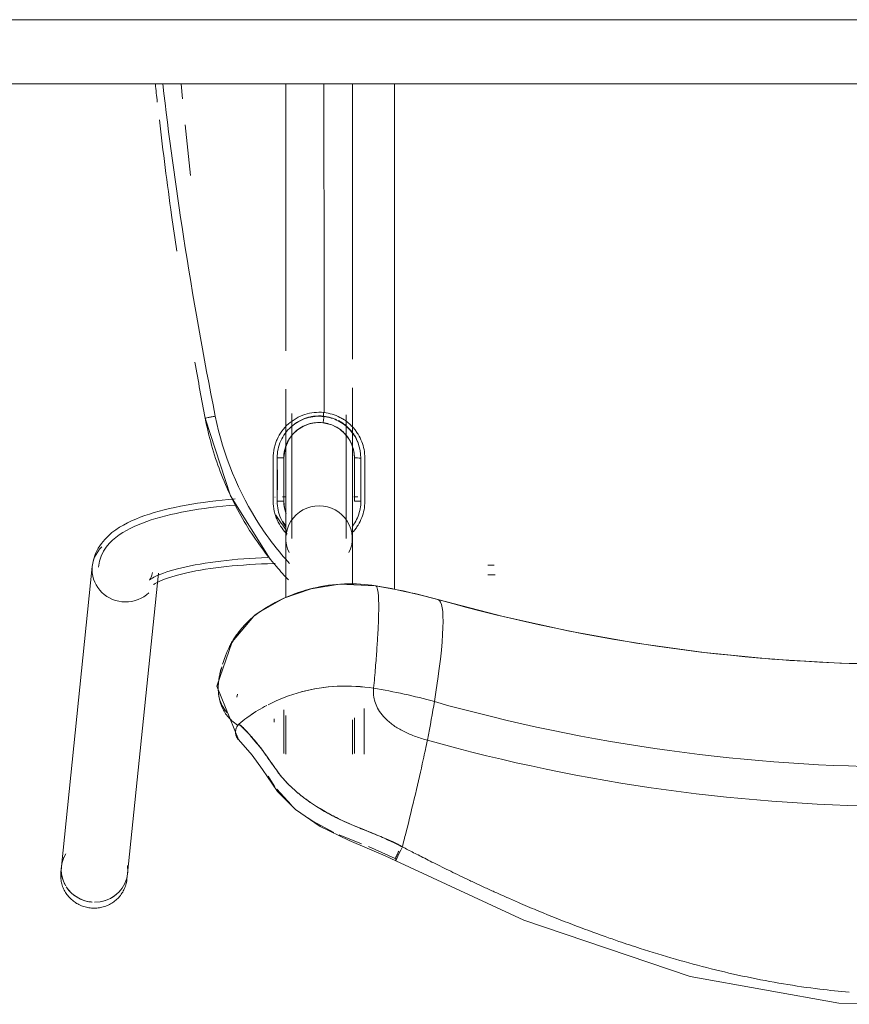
# Model space of a CAD drawing. Header units: metres. Extents: x 2.9 to 42.3, y -72.9 to -49.3.
# Tile 17 of 256: x 7.457 to 7.716, y -70.523 to -70.217. Entities that reach past the tile are written whole.
import ezdxf

# ---------------------------------------------------------------- set-up
doc = ezdxf.new("R2010")
doc.units = ezdxf.units.M
doc.layers.add('A-GENM', color=7, linetype='Continuous', lineweight=18)
doc.layers.add('I-FURN', color=7, linetype='Continuous', lineweight=18)

# ---------------------------------------------------------------- blocks, each defined once
blk = doc.blocks.new('FDE_CJU03_ConjuntoUsoMúltiplo_1mesa4cadeiras - CJU03_ConjuntoUsoMúltiplo_01mesa04cadeiras-5394098-2PAV')
at = {"layer": 'I-FURN', "color": 253, "true_color": 0xaaaaaa}
for p, q in [((0.54569, 0.13099), (0.54942, 0.13933)), ((0.55015, 0.1395), (0.55004, 0.13957)), ((0.51692, 0.12965), (0.50269, 0.12965)), ((0.54208, 0.12192), (0.54484, 0.12882)), ((0.394, 0.126), (0.30833, 0.126)), ((0.42471, 0.12665), (0.43821, 0.12665)), ((0.43821, 0.12665), (0.43283, 0.12665)), ((0.43689, 0.12775), (0.43689, 0.12647)), ((0.46418, 0.126), (0.44977, 0.126)), ((0.51671, 0.12665), (0.50559, 0.12665)), ((0.51692, 0.126), (0.50627, 0.126)), ((0.41172, 0.11702), (0.41065, 0.11702)), ((0.30833, 0.1053), (0.39144, 0.1053)), ((0.43821, 0.10465), (0.43174, 0.10465)), ((0.43689, 0.1043), (0.43689, 0.1053)), ((0.43689, 0.1053), (0.44196, 0.1053)), ((0.44512, 0.1053), (0.44702, 0.1053)), ((0.44977, 0.1053), (0.46818, 0.1053)), ((0.50312, 0.10465), (0.51671, 0.10465)), ((0.50487, 0.1053), (0.51692, 0.1053)), ((0.52783, 0.10245), (0.53273, 0.10694)), ((0.43691, 0.10189), (0.43691, 0.10193)), ((0.43881, 0.10192), (0.43881, 0.10193)), ((0.50597, 0.10165), (0.50696, 0.10165)), ((0.52375, 0.09982), (0.52707, 0.10191)), ((0.47274, 0.09698), (0.47353, 0.09593)), ((0.49824, 0.0902), (0.49922, 0.09008)), ((0.33687, 0.07562), (0.32106, 0.07399)), ((0.31301, 0.07316), (0.30833, 0.07268)), ((0.55405, 0.056), (0.46061, 0.06561)), ((0.55582, 0.05582), (0.55405, 0.056)), ((0.45849, 0.04502), (0.55193, 0.03541)), ((0.55193, 0.03541), (0.5537, 0.03523))]:
    blk.add_line(p, q, dxfattribs=at)
at = {"layer": 'I-FURN', "color": 253, "true_color": 0xaaaaaa, "flags": 128}
for points in [[(0.55015, 0.1395), (0.5686, 0.17938), (0.58611, 0.23115), (0.59447, 0.27749), (0.59479, 0.31702), (0.58887, 0.35587), (0.57619, 0.39921), (0.55586, 0.44733), (0.55203, 0.45507), (0.55018, 0.45878)], [(0.46881, 0.44567), (0.47414, 0.42517), (0.47866, 0.40447), (0.48237, 0.3836), (0.48527, 0.36258), (0.48734, 0.34147), (0.48858, 0.32028), (0.48899, 0.29906), (0.48857, 0.27784), (0.48732, 0.25665), (0.48525, 0.23553), (0.48235, 0.21452), (0.47863, 0.19365), (0.4741, 0.17295), (0.46881, 0.15263)], [(0.45809, 0.1682), (0.45809, 0.16838), (0.45809, 0.1686), (0.45809, 0.16885), (0.45809, 0.16914), (0.45809, 0.16946), (0.45809, 0.16981), (0.45809, 0.1702)], [(0.46109, 0.17047), (0.46109, 0.17006), (0.46109, 0.16969), (0.46109, 0.16934), (0.46109, 0.16903), (0.46109, 0.16876), (0.46109, 0.16852), (0.46109, 0.16831), (0.46109, 0.1682)], [(0.46881, 0.15263), (0.4671, 0.14607), (0.46566, 0.13945), (0.46454, 0.13324)], [(0.54581, 0.14157), (0.54678, 0.14109), (0.54777, 0.14061), (0.54868, 0.14016), (0.54943, 0.13981), (0.54994, 0.13958), (0.55015, 0.1395), (0.55015, 0.1395)], [(0.30833, 0.13915), (0.33902, 0.13915), (0.37469, 0.13915), (0.41039, 0.13915), (0.4461, 0.13915), (0.46567, 0.13915)], [(0.51238, 0.09051), (0.51721, 0.0948), (0.52172, 0.09801), (0.52857, 0.1027), (0.53414, 0.10827), (0.53945, 0.11594), (0.54383, 0.12501), (0.54856, 0.13619), (0.55015, 0.1395)], [(0.54942, 0.13933), (0.54947, 0.13944), (0.54953, 0.13956)], [(0.4728, 0.0969), (0.46839, 0.10467), (0.46543, 0.11313), (0.46403, 0.12198), (0.46455, 0.13325)], [(0.44977, 0.126), (0.44931, 0.126), (0.44878, 0.126), (0.44817, 0.126), (0.44749, 0.126), (0.44673, 0.126), (0.44589, 0.126), (0.44499, 0.126), (0.44401, 0.126), (0.44297, 0.126), (0.44186, 0.126), (0.44068, 0.126), (0.43944, 0.126), (0.43814, 0.126), (0.43677, 0.126), (0.43536, 0.126), (0.43388, 0.126), (0.43235, 0.126), (0.43077, 0.126), (0.42915, 0.126), (0.42748, 0.126), (0.42576, 0.126), (0.42401, 0.126), (0.42222, 0.126), (0.42039, 0.126), (0.41854, 0.126), (0.41665, 0.126), (0.41474, 0.126), (0.41281, 0.126), (0.41086, 0.126), (0.40889, 0.126), (0.40691, 0.126), (0.40492, 0.126), (0.40293, 0.126)], [(0.42471, 0.12665), (0.42265, 0.12645), (0.42062, 0.12586), (0.41874, 0.12489), (0.4171, 0.12359), (0.41582, 0.12213), (0.41443, 0.11958), (0.41377, 0.11686)], [(0.41129, 0.1241), (0.41324, 0.1241), (0.41517, 0.1241), (0.41707, 0.1241), (0.41895, 0.1241), (0.4208, 0.1241), (0.42262, 0.1241), (0.4244, 0.1241), (0.42614, 0.1241), (0.42785, 0.1241), (0.42951, 0.1241), (0.43113, 0.1241), (0.43269, 0.1241), (0.43421, 0.1241), (0.43567, 0.1241), (0.43708, 0.1241), (0.43843, 0.1241), (0.43972, 0.1241), (0.44095, 0.1241), (0.44211, 0.1241), (0.44321, 0.1241), (0.44424, 0.1241), (0.4452, 0.1241), (0.44608, 0.1241), (0.4469, 0.1241), (0.44764, 0.1241), (0.44831, 0.1241), (0.4489, 0.1241), (0.44942, 0.1241), (0.44977, 0.1241)], [(0.53678, 0.11216), (0.53776, 0.11367), (0.54133, 0.12024)], [(0.30833, 0.11715), (0.32732, 0.11717), (0.35506, 0.11718), (0.38282, 0.1172), (0.4106, 0.11722)], [(0.41377, 0.11686), (0.41374, 0.11478), (0.41411, 0.1127), (0.41487, 0.11074), (0.41598, 0.10895), (0.41742, 0.10741), (0.41904, 0.10622), (0.42183, 0.10504), (0.42471, 0.10465)], [(0.40337, 0.1053), (0.40536, 0.1053), (0.40735, 0.1053), (0.40933, 0.1053), (0.41129, 0.1053), (0.41324, 0.1053), (0.41517, 0.1053), (0.41707, 0.1053), (0.41895, 0.1053), (0.4208, 0.1053), (0.42262, 0.1053), (0.4244, 0.1053), (0.42614, 0.1053), (0.42785, 0.1053), (0.42951, 0.1053), (0.43113, 0.1053), (0.43269, 0.1053), (0.43421, 0.1053), (0.43567, 0.1053), (0.43708, 0.1053), (0.43843, 0.1053), (0.43972, 0.1053), (0.44095, 0.1053), (0.44211, 0.1053), (0.44321, 0.1053), (0.44424, 0.1053), (0.4452, 0.1053), (0.44608, 0.1053), (0.4469, 0.1053), (0.44764, 0.1053), (0.44831, 0.1053), (0.4489, 0.1053), (0.44942, 0.1053), (0.44977, 0.1053)], [(0.44977, 0.1072), (0.44931, 0.1072), (0.44878, 0.1072), (0.44817, 0.1072), (0.44749, 0.1072), (0.44673, 0.1072), (0.44589, 0.1072), (0.44499, 0.1072), (0.44401, 0.1072), (0.44297, 0.1072), (0.44186, 0.1072), (0.44068, 0.1072), (0.43944, 0.1072), (0.43814, 0.1072), (0.43677, 0.1072), (0.43536, 0.1072), (0.43388, 0.1072), (0.43235, 0.1072), (0.43077, 0.1072), (0.42915, 0.1072), (0.42748, 0.1072), (0.42576, 0.1072), (0.42401, 0.1072), (0.42222, 0.1072), (0.42039, 0.1072), (0.41854, 0.1072), (0.41665, 0.1072), (0.41474, 0.1072), (0.41281, 0.1072), (0.41086, 0.1072)], [(0.43821, 0.10465), (0.44028, 0.10485), (0.44204, 0.10537)], [(0.46416, 0.06408), (0.46411, 0.06414), (0.46398, 0.06433), (0.46379, 0.06464), (0.46356, 0.06506), (0.46329, 0.0656), (0.463, 0.06624), (0.46269, 0.06698), (0.46238, 0.06781), (0.46206, 0.06874), (0.46174, 0.06974), (0.46142, 0.07082), (0.4611, 0.07198), (0.46079, 0.07321), (0.46049, 0.07451), (0.4602, 0.07587), (0.45992, 0.07729), (0.45965, 0.07876), (0.4594, 0.08029), (0.45916, 0.08186), (0.45894, 0.08348), (0.45873, 0.08515), (0.45853, 0.08685), (0.45836, 0.08858), (0.4582, 0.09035), (0.45806, 0.09215), (0.45793, 0.09397), (0.45783, 0.09581), (0.45774, 0.09767), (0.45767, 0.09954), (0.45763, 0.10142), (0.45762, 0.10193)], [(0.41239, 0.08019), (0.43653, 0.08808), (0.45626, 0.10046)], [(0.46276, 0.0628), (0.46271, 0.06286), (0.46257, 0.06303), (0.46237, 0.06332), (0.46213, 0.06372), (0.46185, 0.06423), (0.46155, 0.06484), (0.46123, 0.06555), (0.4609, 0.06635), (0.46056, 0.06724), (0.46023, 0.06822), (0.45989, 0.06927), (0.45956, 0.0704), (0.45924, 0.0716), (0.45892, 0.07287), (0.45861, 0.07421), (0.45832, 0.0756), (0.45803, 0.07706), (0.45776, 0.07856), (0.4575, 0.08012), (0.45726, 0.08172), (0.45703, 0.08337), (0.45682, 0.08506), (0.45663, 0.08679), (0.45645, 0.08855), (0.45629, 0.09034), (0.45615, 0.09216), (0.45603, 0.094), (0.45592, 0.09586), (0.45584, 0.09774), (0.45577, 0.09964)], [(0.51237, 0.0905), (0.49582, 0.0838), (0.48193, 0.0886), (0.47403, 0.09533), (0.47352, 0.09594)], [(0.45849, 0.04502), (0.45643, 0.04539), (0.45453, 0.04604), (0.45284, 0.04688), (0.45136, 0.04786), (0.45008, 0.04891), (0.44897, 0.05002), (0.44799, 0.05115), (0.44712, 0.05232), (0.44633, 0.05351), (0.44561, 0.05473), (0.44495, 0.05598), (0.44434, 0.05727), (0.44376, 0.05859), (0.44322, 0.05996), (0.4427, 0.06136), (0.44222, 0.06281), (0.44175, 0.06431), (0.44132, 0.06585), (0.4409, 0.06743), (0.4405, 0.06906), (0.44013, 0.07073), (0.43978, 0.07244), (0.43944, 0.0742), (0.43913, 0.07599), (0.43884, 0.07782), (0.43856, 0.07969), (0.43831, 0.08159), (0.43808, 0.08352), (0.43786, 0.08548), (0.43767, 0.08746), (0.4375, 0.08947)], [(0.45869, 0.04691), (0.45691, 0.04723), (0.45527, 0.04779), (0.45379, 0.04853), (0.4525, 0.04938), (0.45136, 0.05032), (0.45036, 0.05131), (0.44947, 0.05234), (0.44867, 0.05341), (0.44795, 0.05451), (0.44727, 0.05565), (0.44665, 0.05683), (0.44606, 0.05806), (0.44551, 0.05932), (0.44499, 0.06063), (0.4445, 0.06199), (0.44402, 0.0634), (0.44358, 0.06485), (0.44315, 0.06635), (0.44274, 0.0679), (0.44235, 0.06949), (0.44199, 0.07113), (0.44164, 0.07281), (0.44131, 0.07454), (0.441, 0.0763), (0.44071, 0.07811), (0.44044, 0.07995), (0.44019, 0.08182), (0.43996, 0.08373), (0.43975, 0.08567), (0.43956, 0.08764), (0.43939, 0.08962)], [(0.46042, 0.06372), (0.46118, 0.06358), (0.46182, 0.06337), (0.46229, 0.06314), (0.46259, 0.06294), (0.46273, 0.06282), (0.46276, 0.0628)], [(0.5537, 0.03523), (0.55411, 0.0352), (0.55451, 0.03518), (0.55492, 0.03518), (0.55533, 0.0352), (0.55574, 0.03523), (0.55614, 0.03528), (0.55655, 0.03535), (0.55695, 0.03543), (0.55734, 0.03553), (0.55773, 0.03565), (0.55812, 0.03578), (0.5585, 0.03593), (0.55888, 0.03609), (0.55924, 0.03627), (0.5596, 0.03647), (0.55996, 0.03667), (0.5603, 0.0369), (0.56063, 0.03713), (0.56096, 0.03738), (0.56127, 0.03764), (0.56158, 0.03792), (0.56187, 0.0382), (0.56215, 0.0385), (0.56242, 0.03881), (0.56268, 0.03913), (0.56292, 0.03946), (0.56315, 0.03979), (0.56337, 0.04014), (0.56357, 0.0405), (0.56376, 0.04086), (0.56394, 0.04123), (0.5641, 0.04161), (0.56424, 0.04199), (0.56438, 0.04238), (0.56449, 0.04277), (0.56459, 0.04317), (0.56468, 0.04357), (0.56475, 0.04397), (0.5648, 0.04438), (0.56484, 0.04479), (0.56486, 0.0452), (0.56487, 0.04561), (0.56486, 0.04602), (0.56484, 0.04643), (0.56479, 0.04683), (0.56474, 0.04724), (0.56467, 0.04764), (0.56458, 0.04804), (0.56447, 0.04844), (0.56435, 0.04883), (0.56422, 0.04922), (0.56407, 0.0496), (0.56391, 0.04998), (0.56373, 0.05035), (0.56353, 0.05071), (0.56333, 0.05106), (0.56311, 0.0514), (0.56287, 0.05174), (0.56262, 0.05206), (0.56236, 0.05238), (0.56209, 0.05269), (0.56181, 0.05298), (0.56151, 0.05326), (0.5612, 0.05353), (0.56088, 0.05379), (0.56056, 0.05403), (0.56022, 0.05426), (0.55987, 0.05448), (0.55952, 0.05468), (0.55915, 0.05486), (0.55878, 0.05504), (0.55841, 0.05519), (0.55802, 0.05533), (0.55763, 0.05546), (0.55724, 0.05557), (0.55684, 0.05566), (0.55682, 0.05567)], [(0.55682, 0.05567), (0.55642, 0.05574), (0.55601, 0.0558), (0.55582, 0.05582)]]:
    blk.add_lwpolyline(points, dxfattribs=at)
at = {"layer": 'I-FURN', "color": 253, "true_color": 0xaaaaaa}
for centre, major_axis, ratio, start_param, end_param in [((0.00271, 0.29915), (0, 0.54235), 0.978148, 4.432561, 4.992217), ((-0.02978, 0.29915), (0, 0.53037), 0.978148, 4.432561, 4.992217), ((-0.0018, 0.29915), (0, 0.5344), 0.978148, 4.432561, 4.992217), ((0.7576, 0.0714), (-0.28881, 0.08118), 0.057423, 5.825397, 6.278121), ((0.62829, 0.10582), (0, 0.16963), 0.978148, 1.290968, 1.408176), ((0.65627, 0.10582), (0, 0.1656), 0.978148, 1.290968, 1.408176), ((0.60511, 0.11896), (-0.11745, 0.03301), 0.057423, 5.635686, 5.825397), ((0.57325, 0.12942), (-0.07702, 0.02165), 0.057423, 5.575368, 5.635686), ((0.57325, 0.12942), (-0.07702, 0.02165), 0.057423, 5.51505, 5.575368), ((0.57325, 0.12942), (-0.07702, 0.02165), 0.057423, 5.153139, 5.515049), ((0.57325, 0.12942), (-0.07702, 0.02165), 0.057423, 5.09282, 5.153139), ((0.76073, 0.08564), (-0.29621, 0.04754), 0.033662, 6.17228, 6.272882), ((0.76073, 0.08564), (-0.29621, 0.04754), 0.033662, 6.071678, 6.172277), ((0.76073, 0.08564), (-0.29621, 0.04754), 0.033662, 6.021375, 6.071672), ((0.76073, 0.08564), (-0.29621, 0.04754), 0.033662, 5.971076, 6.021369), ((0.76073, 0.08564), (-0.29621, 0.04754), 0.033662, 5.920767, 5.971066), ((0.76073, 0.08564), (-0.29621, 0.04754), 0.033662, 5.870472, 5.920764), ((0.76073, 0.08564), (-0.29621, 0.04754), 0.033662, 5.820159, 5.870461), ((0.48426, 0.16359), (2.41562, 0.00028), 0.014466, 4.687753, 4.693339), ((0.44977, 0.11565), (0, 0.01035), 0.978148, 5.82818, 7.853982), ((0.44977, 0.11565), (0, 0.01035), 0.978148, 1.570796, 3.596598), ((0.45955, 0.05532), (0.00106, 0.0103), 0.967163, 4.811534, 5.596932), ((0.45955, 0.05532), (0.00106, 0.0103), 0.967163, 3.240738, 4.811534), ((0.55299, 0.04571), (0.00106, 0.0103), 0.967163, 5.996891, 6.525447), ((0.55299, 0.04571), (0.00106, 0.0103), 0.967163, 0, 0.239703), ((0.55299, 0.04571), (0.00106, 0.0103), 0.967163, 4.811534, 6.128235), ((0.55299, 0.04571), (0.00106, 0.0103), 0.967163, 4.97977, 5.725878), ((0.45955, 0.05532), (0.00106, 0.0103), 0.967163, 2.455339, 3.240738), ((0.55299, 0.04571), (0.00106, 0.0103), 0.967163, 3.798164, 4.720318), ((0.55299, 0.04571), (0.00106, 0.0103), 0.967163, 3.833799, 4.613158), ((0.55299, 0.04571), (0.00106, 0.0103), 0.967163, 4.613158, 4.740379), ((0.55299, 0.04571), (0.00106, 0.0103), 0.967163, 2.717139, 3.764336), ((0.55299, 0.04571), (0.00106, 0.0103), 0.967163, 2.834709, 3.709634)]:
    blk.add_ellipse(centre, major_axis=major_axis, ratio=ratio, start_param=start_param, end_param=end_param, dxfattribs=at)
for points, knots in [([(0.5752, 0.20902), (0.57594, 0.21118), (0.57789, 0.21705), (0.58079, 0.22659), (0.58377, 0.23766), (0.58722, 0.25264), (0.58966, 0.267), (0.59075, 0.27769), (0.591, 0.28075)], [-0.7777778, -0.7777778, -0.7777778, -0.7777778, -0.7569444, -0.7222222, -0.6875, -0.6527778, -0.5833333, -0.5555556, -0.5555556, -0.5555556, -0.5555556]), ([(0.56179, 0.17472), (0.56234, 0.17597), (0.56376, 0.17923), (0.56662, 0.18603), (0.57003, 0.19461), (0.57297, 0.20258), (0.57471, 0.20757), (0.5752, 0.20902)], [-0.8888889, -0.8888889, -0.8888889, -0.8888889, -0.8784722, -0.8611111, -0.8263889, -0.7916667, -0.7777778, -0.7777778, -0.7777778, -0.7777778]), ([(0.54581, 0.14157), (0.54638, 0.14271), (0.54727, 0.14445), (0.54854, 0.14693), (0.54997, 0.14975), (0.55201, 0.1538), (0.55429, 0.15846), (0.55623, 0.16251), (0.55774, 0.16573), (0.55925, 0.16902), (0.56059, 0.172), (0.56143, 0.17389), (0.56179, 0.17472)], [-1, -1, -1, -1, -0.9826389, -0.9739583, -0.9652778, -0.9479167, -0.9305556, -0.921875, -0.9131944, -0.9045139, -0.8958333, -0.8888889, -0.8888889, -0.8888889, -0.8888889]), ([(0.54581, 0.14157), (0.54534, 0.14064), (0.54454, 0.13902), (0.54333, 0.13643), (0.54269, 0.13503), (0.54236, 0.13428)], [0, 0, 0, 0, 0.0625, 0.09375, 0.125, 0.125, 0.125, 0.125]), ([(0.50418, 0.13487), (0.50488, 0.13539), (0.50595, 0.13633), (0.50731, 0.13791), (0.50796, 0.13881), (0.50828, 0.13928)], [-0.5555556, -0.5555556, -0.5555556, -0.5555556, -0.4444444, -0.3888889, -0.3333333, -0.3333333, -0.3333333, -0.3333333]), ([(0.54717, 0.14044), (0.54734, 0.14035), (0.54776, 0.14015), (0.54838, 0.13985), (0.54898, 0.13955), (0.54929, 0.1394), (0.54942, 0.13933)], [0.0537452, 0.0537452, 0.0537452, 0.0537452, 0.25, 0.5, 0.75, 1, 1, 1, 1]), ([(0.46456, 0.13328), (0.46355, 0.12704), (0.46384, 0.11691), (0.46831, 0.10408), (0.47176, 0.09832), (0.47372, 0.09566)], [0, 0, 0, 0, 0.5, 0.75, 1, 1, 1, 1]), ([(0.49643, 0.13263), (0.49683, 0.13259), (0.49741, 0.13255), (0.49801, 0.13257), (0.49816, 0.13258)], [-1, -1, -1, -1, -0.9166667, -0.8890389, -0.8890389, -0.8890389, -0.8890389]), ([(0.49817, 0.13258), (0.49847, 0.1326), (0.4991, 0.13267), (0.49974, 0.13279), (0.50006, 0.13288)], [-0.8888889, -0.8888889, -0.8888889, -0.8888889, -0.8333333, -0.7777827, -0.7777827, -0.7777827, -0.7777827]), ([(0.54236, 0.13428), (0.54203, 0.13353), (0.54135, 0.13193), (0.54022, 0.12909), (0.5389, 0.12581), (0.53754, 0.12272), (0.53634, 0.12024), (0.53526, 0.11824), (0.53421, 0.11642), (0.5329, 0.11432), (0.53104, 0.1116), (0.52887, 0.10881), (0.5269, 0.10665), (0.52544, 0.10523), (0.52451, 0.1044), (0.52374, 0.10376), (0.52288, 0.10308), (0.52204, 0.10247), (0.52121, 0.10188), (0.5203, 0.10125), (0.51916, 0.10046), (0.51753, 0.09933), (0.51577, 0.09806), (0.51399, 0.09668), (0.51264, 0.09558), (0.51144, 0.09454), (0.51008, 0.09328), (0.50875, 0.09191), (0.50795, 0.09102), (0.5076, 0.09062)], [0.125, 0.125, 0.125, 0.125, 0.15625, 0.1875, 0.21875, 0.25, 0.28125, 0.3125, 0.34375, 0.375, 0.40625, 0.4375, 0.46875, 0.484375, 0.5, 0.515625, 0.53125, 0.5625, 0.59375, 0.625, 0.65625, 0.6875, 0.75, 0.78125, 0.8125, 0.84375, 0.875, 0.9375, 1, 1, 1, 1]), ([(0.4106, 0.11722), (0.41071, 0.11804), (0.41108, 0.11973), (0.41187, 0.12177), (0.41273, 0.12329), (0.41349, 0.12435), (0.41435, 0.12534), (0.41526, 0.12624), (0.41626, 0.12706), (0.41771, 0.12805), (0.42044, 0.1294), (0.42295, 0.12986), (0.42475, 0.12989)], [0, 0, 0, 0, 0.125, 0.25, 0.3125, 0.375, 0.4375, 0.5, 0.5625, 0.625, 0.75, 1, 1, 1, 1]), ([(0.43824, 0.12989), (0.44004, 0.12986), (0.44255, 0.12939), (0.44528, 0.12805), (0.44674, 0.12707), (0.4474, 0.12652), (0.44772, 0.12623)], [0, 0, 0, 0, 0.25, 0.375, 0.4375, 0.5, 0.5, 0.5, 0.5]), ([(0.42476, 0.12864), (0.42159, 0.12865), (0.41688, 0.12682), (0.41295, 0.12173), (0.41202, 0.11868), (0.41185, 0.11715)], [0, 0, 0, 0, 0.5, 0.75, 1, 1, 1, 1]), ([(0.42001, 0.1278), (0.41928, 0.12752), (0.41821, 0.12699), (0.41688, 0.1261), (0.41597, 0.12535), (0.41513, 0.12453), (0.41435, 0.12362), (0.41366, 0.12265), (0.41327, 0.12195), (0.41309, 0.12159)], [0.25, 0.25, 0.25, 0.25, 0.375, 0.4375, 0.5, 0.5625, 0.625, 0.6875, 0.75, 0.75, 0.75, 0.75]), ([(0.42476, 0.12864), (0.42476, 0.1283), (0.42475, 0.12777), (0.42474, 0.12722), (0.42473, 0.12701), (0.42473, 0.12692)], [0, 0, 0, 0, 0.3333333, 0.5, 0.6666667, 0.6666667, 0.6666667, 0.6666667]), ([(0.44614, 0.12593), (0.44607, 0.12599), (0.44569, 0.12628), (0.44461, 0.127), (0.44212, 0.12822), (0.43982, 0.12864), (0.43817, 0.12866)], [0.548633, 0.548633, 0.548633, 0.548633, 0.5625, 0.625, 0.75, 1, 1, 1, 1]), ([(0.43821, 0.12665), (0.43821, 0.12665), (0.43822, 0.12676), (0.43823, 0.12712), (0.43824, 0.12753), (0.43824, 0.12799), (0.43824, 0.12838), (0.43824, 0.12864)], [0, 0, 0, 0, 0.25, 0.5, 0.625, 0.75, 1, 1, 1, 1]), ([(0.47341, 0.09609), (0.46958, 0.10138), (0.46541, 0.11047), (0.46408, 0.12023), (0.46396, 0.1235)], [0, 0, 0, 0, 0.5, 0.75, 0.75, 0.75, 0.75]), ([(0.4129, 0.12121), (0.41263, 0.12061), (0.41213, 0.11924), (0.41183, 0.1178), (0.41172, 0.11702)], [0.7724403, 0.7724403, 0.7724403, 0.7724403, 0.875, 1, 1, 1, 1]), ([(0.42475, 0.10132), (0.4237, 0.10134), (0.42219, 0.10151), (0.42029, 0.10202), (0.4185, 0.10271), (0.41632, 0.104), (0.41409, 0.106), (0.41236, 0.10845), (0.41111, 0.11122), (0.41053, 0.11406), (0.4105, 0.1161), (0.41059, 0.11715)], [0, 0, 0, 0, 0.125, 0.1875, 0.25, 0.375, 0.5, 0.625, 0.75, 0.875, 1, 1, 1, 1]), ([(0.41377, 0.11686), (0.41377, 0.11687), (0.41364, 0.11691), (0.41323, 0.11697), (0.41269, 0.11705), (0.41219, 0.11711), (0.41185, 0.11715)], [0, 0, 0, 0, 0.333333, 0.5, 0.666667, 1, 1, 1, 1]), ([(0.41166, 0.11532), (0.41167, 0.11497), (0.41172, 0.11416), (0.41191, 0.11294), (0.41235, 0.11126), (0.4133, 0.10916), (0.41436, 0.10769), (0.41497, 0.10702)], [0.07592, 0.07592, 0.07592, 0.07592, 0.125, 0.1875, 0.25, 0.375, 0.5, 0.5, 0.5, 0.5]), ([(0.45757, 0.1064), (0.4539, 0.10308), (0.44017, 0.09244), (0.42387, 0.08571), (0.41174, 0.0833)], [0.2222222, 0.2222222, 0.2222222, 0.2222222, 0.4444444, 1, 1, 1, 1]), ([(0.41239, 0.08019), (0.41804, 0.08127), (0.42915, 0.0844), (0.44477, 0.0919), (0.4557, 0.09971), (0.46136, 0.10482), (0.46271, 0.10611)], [0, 0, 0, 0, 0.25, 0.5, 0.75, 0.8312939, 0.8312939, 0.8312939, 0.8312939]), ([(0.42471, 0.10465), (0.42471, 0.10465), (0.42473, 0.10449), (0.42474, 0.10405), (0.42475, 0.10347), (0.42475, 0.10292), (0.42475, 0.10257)], [0, 0, 0, 0, 0.333333, 0.5, 0.666667, 1, 1, 1, 1]), ([(0.43821, 0.10465), (0.43821, 0.10465), (0.43822, 0.1045), (0.43823, 0.10405), (0.43824, 0.10348), (0.43824, 0.10294), (0.43824, 0.10258)], [-1, -1, -1, -1, -0.666667, -0.5, -0.333333, 0, 0, 0, 0]), ([(0.44849, 0.10573), (0.44792, 0.10513), (0.44654, 0.10394), (0.4445, 0.10273), (0.44271, 0.10204), (0.44081, 0.10152), (0.43929, 0.10135), (0.43824, 0.10133)], [0.5209919, 0.5209919, 0.5209919, 0.5209919, 0.625, 0.75, 0.8125, 0.875, 1, 1, 1, 1]), ([(0.43824, 0.10258), (0.44006, 0.10258), (0.44285, 0.10319), (0.44527, 0.10463), (0.44604, 0.10522)], [0, 0, 0, 0, 0.25, 0.3833415, 0.3833415, 0.3833415, 0.3833415]), ([(0.52026, 0.10122), (0.52045, 0.10136), (0.52081, 0.10163), (0.52142, 0.10209), (0.52212, 0.10258), (0.52293, 0.10314), (0.52376, 0.10378), (0.52426, 0.10419), (0.52454, 0.10443)], [0.375, 0.375, 0.375, 0.375, 0.390625, 0.40625, 0.4375, 0.46875, 0.484375, 0.5, 0.5, 0.5, 0.5]), ([(0.42845, 0.10273), (0.42944, 0.10273), (0.43149, 0.10272), (0.43355, 0.10272), (0.43462, 0.10272)], [0.2800663, 0.2800663, 0.2800663, 0.2800663, 0.5, 0.7367821, 0.7367821, 0.7367821, 0.7367821]), ([(0.5076, 0.09062), (0.50788, 0.09111), (0.50845, 0.09182), (0.50951, 0.09281), (0.51042, 0.09359), (0.5115, 0.09448), (0.51274, 0.09553), (0.51405, 0.09665), (0.51533, 0.09773), (0.51658, 0.09867), (0.51784, 0.09954), (0.51888, 0.10023), (0.51968, 0.10079), (0.52007, 0.10108), (0.52026, 0.10122)], [0, 0, 0, 0, 0.0625, 0.09375, 0.125, 0.15625, 0.1875, 0.21875, 0.25, 0.28125, 0.3125, 0.34375, 0.359375, 0.375, 0.375, 0.375, 0.375]), ([(0.47372, 0.09566), (0.47421, 0.09508), (0.47518, 0.09398), (0.47665, 0.09253), (0.47785, 0.09147), (0.47879, 0.09071), (0.4795, 0.09018), (0.48016, 0.08971), (0.48097, 0.08915), (0.48189, 0.08856), (0.48284, 0.08803), (0.48375, 0.08759), (0.48452, 0.08726), (0.48547, 0.08687), (0.4869, 0.08631), (0.48814, 0.08588), (0.48897, 0.08561)], [0, 0, 0, 0, 0.05, 0.1, 0.15, 0.175, 0.2, 0.225, 0.25, 0.3, 0.35, 0.375, 0.4, 0.425, 0.45, 0.495546, 0.495546, 0.495546, 0.495546]), ([(0.47914, 0.09053), (0.47893, 0.09068), (0.4785, 0.09101), (0.47766, 0.09168), (0.47661, 0.09259), (0.47555, 0.09364), (0.47492, 0.09433), (0.47483, 0.09443)], [0.8, 0.8, 0.8, 0.8, 0.825, 0.85, 0.9, 0.95, 0.9578834, 0.9578834, 0.9578834, 0.9578834]), ([(0.48425, 0.08745), (0.4836, 0.08777), (0.48252, 0.08834), (0.48133, 0.08905), (0.48048, 0.08959), (0.47981, 0.09005), (0.47947, 0.09029), (0.47934, 0.09039)], [0.6, 0.6, 0.6, 0.6, 0.65, 0.7, 0.75, 0.775, 0.7919906, 0.7919906, 0.7919906, 0.7919906]), ([(0.48971, 0.08539), (0.49047, 0.08516), (0.49171, 0.08483), (0.49332, 0.08449), (0.49449, 0.08433), (0.49553, 0.08426), (0.4969, 0.08423), (0.49851, 0.08435), (0.50032, 0.0847), (0.50202, 0.08525), (0.50362, 0.08601), (0.50561, 0.08741), (0.50699, 0.08894), (0.50792, 0.09025)], [0.5090671, 0.5090671, 0.5090671, 0.5090671, 0.55, 0.575, 0.6, 0.625, 0.65, 0.7, 0.75, 0.8, 0.85, 0.9, 1, 1, 1, 1]), ([(0.51237, 0.0905), (0.51229, 0.09042), (0.51197, 0.09014), (0.5113, 0.08977), (0.51034, 0.08955), (0.50901, 0.08965), (0.50808, 0.09015), (0.5076, 0.09062)], [0.3327516, 0.3327516, 0.3327516, 0.3327516, 0.375, 0.5, 0.625, 0.75, 1, 1, 1, 1]), ([(0.50935, 0.08967), (0.51, 0.08953), (0.51114, 0.08961), (0.51207, 0.09021), (0.51238, 0.09051)], [0.25, 0.25, 0.25, 0.25, 0.5, 0.6689889, 0.6689889, 0.6689889, 0.6689889]), ([(0.50396, 0.08694), (0.50321, 0.08632), (0.50199, 0.08549), (0.50012, 0.08471), (0.49844, 0.08433), (0.49722, 0.08424), (0.4966, 0.08423)], [0.1218055, 0.1218055, 0.1218055, 0.1218055, 0.2, 0.25, 0.3, 0.3463075, 0.3463075, 0.3463075, 0.3463075]), ([(0.41174, 0.0833), (0.39317, 0.07961), (0.35879, 0.07352), (0.32421, 0.06882), (0.30834, 0.06697)], [0, 0, 0, 0, 0.2222222, 0.4097594, 0.4097594, 0.4097594, 0.4097594]), ([(0.49432, 0.08435), (0.49394, 0.0844), (0.49316, 0.0845), (0.49173, 0.08478), (0.49067, 0.08504), (0.49006, 0.08521)], [0.4, 0.4, 0.4, 0.4, 0.425, 0.45, 0.48350906, 0.48350906, 0.48350906, 0.48350906]), ([(0.3195, 0.0659), (0.32942, 0.06706), (0.34304, 0.06882), (0.35663, 0.07078), (0.36033, 0.07134)], [0.6330711, 0.6330711, 0.6330711, 0.6330711, 0.75, 0.7938399, 0.7938399, 0.7938399, 0.7938399]), ([(0.36033, 0.07134), (0.35663, 0.07078), (0.34304, 0.06882), (0.32942, 0.06706), (0.3195, 0.0659)], [0.2061667, 0.2061667, 0.2061667, 0.2061667, 0.25, 0.3669429, 0.3669429, 0.3669429, 0.3669429])]:
    blk.add_open_spline(points, degree=3, knots=knots, dxfattribs=at)
for points in [[(0.51145, 0.14578), (0.51167, 0.14639), (0.5121, 0.1477), (0.51244, 0.14886), (0.51258, 0.14936)], [(0.51002, 0.14235), (0.51029, 0.1429), (0.51079, 0.14401), (0.51123, 0.14516), (0.51145, 0.14578)], [(0.50828, 0.13928), (0.50859, 0.13975), (0.50918, 0.14071), (0.50975, 0.1418), (0.51002, 0.14235)], [(0.53756, 0.12282), (0.53797, 0.12367), (0.53885, 0.12556), (0.54014, 0.12865), (0.54134, 0.13171), (0.54238, 0.13435), (0.5433, 0.13654), (0.54417, 0.1385), (0.545, 0.14018), (0.54554, 0.14113), (0.54581, 0.14157)], [(0.50208, 0.13361), (0.50276, 0.13393), (0.50347, 0.13435), (0.50418, 0.13487)], [(0.49757, 0.11002), (0.49657, 0.11375), (0.49539, 0.12145), (0.49585, 0.12902), (0.49643, 0.13263)], [(0.49643, 0.13263), (0.49583, 0.12893), (0.49563, 0.12516), (0.4958, 0.12142)], [(0.50006, 0.13288), (0.50072, 0.13304), (0.50139, 0.13328), (0.50208, 0.13361)], [(0.42475, 0.12989), (0.427, 0.12989), (0.4315, 0.12989), (0.436, 0.12989), (0.43824, 0.12989)], [(0.41377, 0.11686), (0.41392, 0.11819), (0.41471, 0.1208), (0.41721, 0.12403), (0.42069, 0.12614), (0.42337, 0.12665), (0.42471, 0.12665)], [(0.43817, 0.12866), (0.43707, 0.12866), (0.43597, 0.12866), (0.43487, 0.12866)], [(0.53281, 0.11422), (0.53335, 0.11505), (0.53424, 0.11651), (0.53535, 0.1185), (0.5364, 0.12048), (0.53716, 0.12198), (0.53756, 0.12282)], [(0.49581, 0.1213), (0.496, 0.11752), (0.49657, 0.11377), (0.49754, 0.11015)], [(0.41185, 0.11715), (0.41165, 0.11532), (0.41202, 0.11157), (0.41479, 0.10667), (0.41929, 0.10335), (0.42293, 0.10257), (0.42475, 0.10257)], [(0.41172, 0.11702), (0.41168, 0.11653), (0.41166, 0.11606), (0.41166, 0.11559)], [(0.42471, 0.10465), (0.42316, 0.10465), (0.42009, 0.10531), (0.41627, 0.10809), (0.41392, 0.11219), (0.4136, 0.11533), (0.41377, 0.11686)], [(0.52454, 0.10443), (0.52509, 0.10491), (0.52642, 0.10614), (0.52875, 0.10865), (0.53103, 0.11155), (0.53228, 0.11339), (0.53281, 0.11422)], [(0.49754, 0.11015), (0.4985, 0.10652), (0.49985, 0.10303), (0.50154, 0.09975)], [(0.43821, 0.10465), (0.43596, 0.10465), (0.43146, 0.10465), (0.42696, 0.10465), (0.42471, 0.10465)], [(0.44165, 0.1052), (0.44054, 0.10484), (0.43937, 0.10465), (0.43821, 0.10465)], [(0.4426, 0.10222), (0.44426, 0.1033), (0.44589, 0.10444), (0.44748, 0.10563)], [(0.4444, 0.10429), (0.44489, 0.10456), (0.44538, 0.10487), (0.44584, 0.1052)], [(0.42475, 0.10257), (0.427, 0.10257), (0.43149, 0.10257), (0.43599, 0.10258), (0.43824, 0.10258)], [(0.43824, 0.10133), (0.43599, 0.10133), (0.4315, 0.10133), (0.427, 0.10132), (0.42475, 0.10132)], [(0.47341, 0.09609), (0.47276, 0.09689), (0.47218, 0.0978), (0.47169, 0.09872)], [(0.47175, 0.09864), (0.47222, 0.09776), (0.47277, 0.09687), (0.47341, 0.09609)], [(0.50497, 0.09405), (0.5038, 0.09573), (0.50272, 0.0975), (0.50174, 0.09936)], [(0.50376, 0.09587), (0.50493, 0.09403), (0.50621, 0.09227), (0.5076, 0.09062)], [(0.5076, 0.09062), (0.50784, 0.09039), (0.50839, 0.08998), (0.50902, 0.08974), (0.50935, 0.08967)], [(0.41174, 0.0833), (0.41182, 0.08287), (0.41198, 0.08204), (0.41219, 0.08101), (0.41234, 0.08034), (0.41238, 0.08018), (0.41239, 0.08019)], [(0.39492, 0.07697), (0.40075, 0.078), (0.40657, 0.07908), (0.41239, 0.08019)], [(0.41239, 0.08019), (0.40657, 0.07908), (0.40075, 0.078), (0.39492, 0.07697)], [(0.30838, 0.06465), (0.31024, 0.06485), (0.3121, 0.06506), (0.31395, 0.06527)], [(0.31396, 0.06527), (0.3121, 0.06506), (0.31024, 0.06485), (0.30838, 0.06465)]]:
    blk.add_open_spline(points, degree=3, dxfattribs=at)
blk = doc.blocks.new('Led_Stripe_11805 - Led_Stripe_11805-8047500-2PAV')
at = {"layer": 'A-GENM', "color": 253, "true_color": 0xaaaaaa}
for p, q in [((-1, 0.01), (1, 0.01)), ((1, -0.01), (-1, -0.01))]:
    blk.add_line(p, q, dxfattribs=at)
blk = doc.blocks.new('4 GRE - ESCOLA DE CINEMA E AUDIOVISUAL CINE REX R07_rvt-1-2PAV')
at = {"layer": 'A-GENM', "color": 253, "lineweight": 18, "true_color": 0xaaaaaa, "extrusion": (0, 0, -1), "rotation": 180}
blk.add_blockref('Led_Stripe_11805 - Led_Stripe_11805-8047500-2PAV', (-7.42694, -70.22656), dxfattribs=at)
at = {"layer": 'I-FURN', "color": 253, "lineweight": 18, "true_color": 0xaaaaaa, "rotation": 270.0000000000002}
blk.add_blockref('FDE_CJU03_ConjuntoUsoMúltiplo_1mesa4cadeiras - CJU03_ConjuntoUsoMúltiplo_01mesa04cadeiras-5394098-2PAV', (7.43499, -69.92822), dxfattribs=at)

msp = doc.modelspace()

# ---------------------------------------------------------------- block references
at = {"lineweight": 5}
msp.add_blockref('4 GRE - ESCOLA DE CINEMA E AUDIOVISUAL CINE REX R07_rvt-1-2PAV', (0, 0), dxfattribs=at)

doc.saveas('drawing.dxf')
